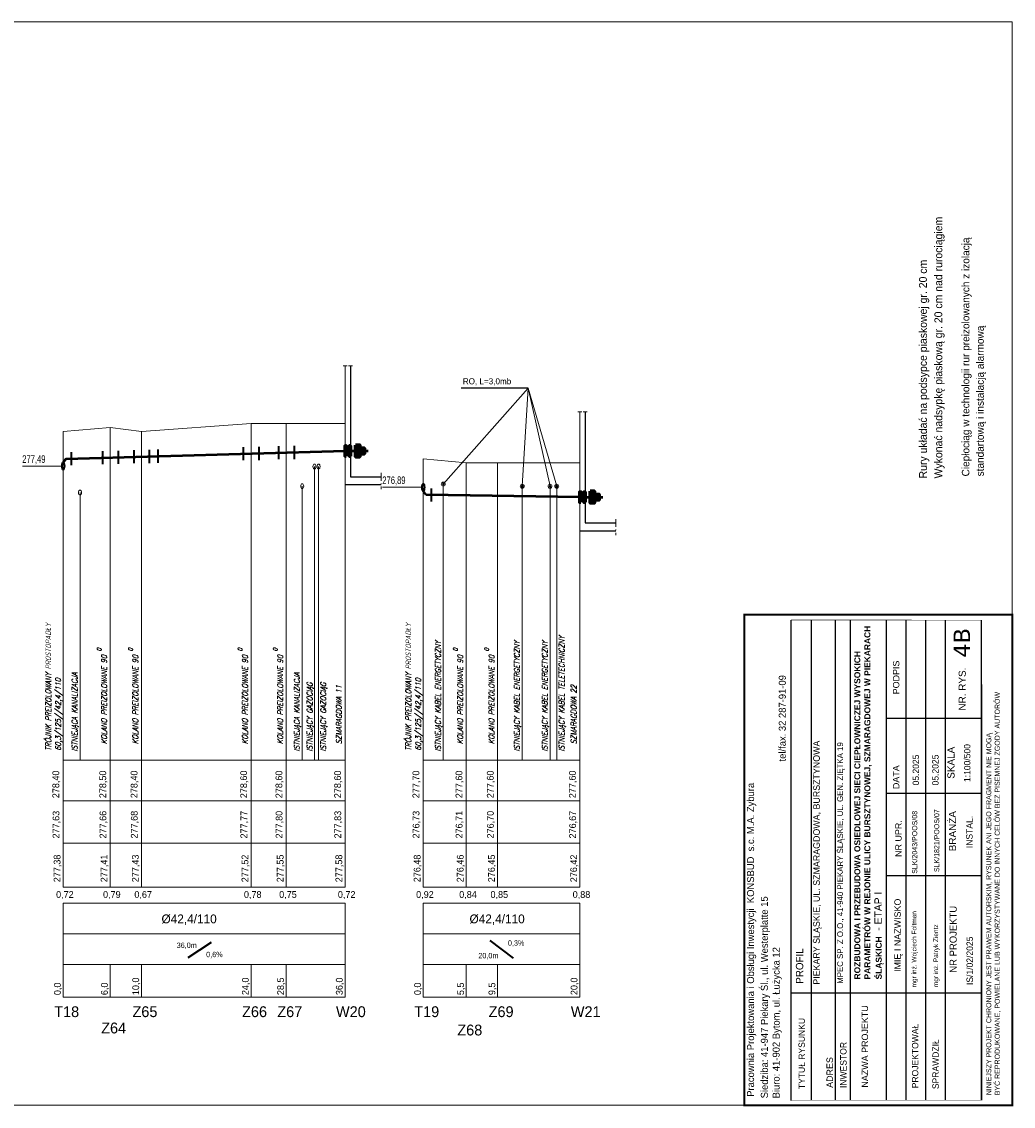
# Model space of a CAD drawing. Extents: x 6567519 to 6569315, y 5583523 to 5585607.
# Tile 58 of 67: x 6567851 to 6568104, y 5585043 to 5585320. Entities that reach past the tile are written whole.
import ezdxf

# ---------------------------------------------------------------- set-up
doc = ezdxf.new("R2010")
doc.units = 0
doc.linetypes.add('GAK', pattern=[3.5, 2, -0.7, 0.1, -0.7])
doc.linetypes.add('KOC', pattern=[2, 1.5, -0.5])
for name, color, linetype, lineweight in [('0-przyłącze', 7, 'CONTINUOUS', 50), ('monitorigng', 220, 'KOC', 30), ('pomocnicza', 140, 'CONTINUOUS', 30), ('siec', 7, 'GAK', 70), ('tekst', 2, 'CONTINUOUS', 20)]:
    doc.layers.add(name, color=color, linetype=linetype, lineweight=lineweight)
for name, color, linetype in [('_D.OBRZEŻE', 43, 'CONTINUOUS'), ('tabela', 141, 'CONTINUOUS'), ('teren', 7, 'CONTINUOUS')]:
    doc.layers.add(name, color=color, linetype=linetype)
doc.styles.add('Opisy018', font='verdana.ttf', dxfattribs={"height": 20})
doc.styles.add('ULICA', font='SIMPLEX', dxfattribs={"width": 0.8, "oblique": 15.00003, "height": 1.25})

msp = doc.modelspace()

# ---------------------------------------------------------------- hatches: boundary and pattern name
at = {"layer": 'siec', "linetype": 'Continuous'}
for points in [[(6567933.411, 5585211.915), (6567933.706, 5585211.915), (6567933.707, 5585209.306), (6567933.411, 5585209.306)], [(6567934.467, 5585211.915), (6567934.762, 5585211.915), (6567934.762, 5585209.306), (6567934.467, 5585209.306)], [(6567993.372, 5585200.114), (6567993.668, 5585200.114), (6567993.668, 5585197.505), (6567993.372, 5585197.505)], [(6567994.428, 5585200.114), (6567994.723, 5585200.114), (6567994.724, 5585197.505), (6567994.428, 5585197.505)]]:
    msp.add_hatch(color=256, dxfattribs=at).paths.add_polyline_path(points)
at = {"layer": 'siec', "lineweight": 20}
h = msp.add_hatch(color=3, dxfattribs=at)
h.paths.add_polyline_path([(6567938.322, 5585211.315), (6567938.322, 5585210.611), (6567937.13, 5585210.611), (6567937.13, 5585211.315)])
h.paths.add_polyline_path([(6567937.13, 5585209.906), (6567937.13, 5585210.611), (6567938.322, 5585210.611), (6567938.322, 5585209.906)])
h.paths.add_polyline_path([(6567936.063, 5585210.611), (6567937.13, 5585210.611), (6567937.13, 5585209.906), (6567937.13, 5585209.12), (6567936.063, 5585209.12)])
h.paths.add_polyline_path([(6567936.063, 5585212.101), (6567937.13, 5585212.101), (6567937.13, 5585210.611), (6567936.063, 5585210.611)])
h = msp.add_hatch(color=3, dxfattribs=at)
h.paths.add_polyline_path([(6567998.283, 5585199.514), (6567998.283, 5585198.809), (6567997.091, 5585198.809), (6567997.091, 5585199.514)])
h.paths.add_polyline_path([(6567997.091, 5585198.105), (6567997.091, 5585198.809), (6567998.283, 5585198.809), (6567998.283, 5585198.105)])
h.paths.add_polyline_path([(6567996.024, 5585198.809), (6567997.091, 5585198.809), (6567997.091, 5585198.105), (6567997.091, 5585197.319), (6567996.024, 5585197.319)])
h.paths.add_polyline_path([(6567996.024, 5585200.3), (6567997.091, 5585200.3), (6567997.091, 5585198.809), (6567996.024, 5585198.809)])

# ---------------------------------------------------------------- linework, layer by layer
at = {"layer": '0-przyłącze', "color": 0, "lineweight": 25}
msp.add_line((6567980.131, 5585226.652), (6567963.027, 5585226.651), dxfattribs=at)
at = {"layer": '0-przyłącze', "color": 1, "linetype": 'ByBlock', "lineweight": 40}
for p, q in [((6567863.378, 5585210.341), (6567863.378, 5585206.983)), ((6567871.387, 5585210.59), (6567871.387, 5585207.231)), ((6567875.375, 5585210.649), (6567875.375, 5585207.29)), ((6567879.387, 5585210.812), (6567879.387, 5585207.454)), ((6567883.375, 5585210.871), (6567883.375, 5585207.513)), ((6567885.59, 5585210.959), (6567885.59, 5585207.6)), ((6567907.387, 5585211.59), (6567907.387, 5585208.231)), ((6567911.375, 5585211.649), (6567911.375, 5585208.29)), ((6567916.387, 5585211.84), (6567916.387, 5585208.481)), ((6567920.375, 5585211.899), (6567920.375, 5585208.54)), ((6567955.378, 5585201.056), (6567955.378, 5585197.697))]:
    msp.add_line(p, q, dxfattribs=at)
at = {"layer": '0-przyłącze', "color": 0, "lineweight": 30}
for centre in [(6567861.372, 5585206.76), (6567953.372, 5585201.345)]:
    msp.add_ellipse(centre, major_axis=(0, -0.956), ratio=0.4013823, dxfattribs=at)
at = {"layer": '0-przyłącze', "color": 0, "lineweight": 20, "extrusion": (0, 0, -1)}
for centre in [(6567925.564, 5585206.607), (6567926.629, 5585206.607), (6567922.442, 5585201.607), (6567865.661, 5585199.964)]:
    msp.add_ellipse(centre, major_axis=(0, 0.646), ratio=0.5936938, dxfattribs=at)
at = {"layer": '_D.OBRZEŻE', "color": 0}
for p, q in [((6568047.397, 5585044.611), (6568047.397, 5585167.384)), ((6568052.596, 5585044.647), (6568052.596, 5585167.383)), ((6568058.732, 5585044.667), (6568058.732, 5585167.381)), ((6568062.51, 5585044.667), (6568062.51, 5585167.379)), ((6568071.766, 5585044.667), (6568071.766, 5585167.376)), ((6568076.766, 5585044.667), (6568076.766, 5585167.374)), ((6568081.766, 5585044.667), (6568081.766, 5585167.373)), ((6568086.766, 5585044.667), (6568086.766, 5585167.371)), ((6568096.019, 5585044.667), (6568096.019, 5585167.368)), ((6568096.019, 5585142.24), (6568071.766, 5585142.24)), ((6568096.019, 5585123.051), (6568071.766, 5585123.051)), ((6568096.019, 5585102.038), (6568071.766, 5585102.038)), ((6568096.019, 5585072.038), (6568047.397, 5585072.038))]:
    msp.add_line(p, q, dxfattribs=at)
for points, const_width in [([(6568035.397, 5585043.35), (6568035.397, 5585168.75), (6568103.871, 5585168.75), (6568103.871, 5585043.35)], 0.518), ([(6568047.371, 5585167.384), (6568047.371, 5585044.667), (6568096.169, 5585044.667), (6568096.091, 5585167.368)], 0.148)]:
    msp.add_lwpolyline(points, close=True, dxfattribs=dict(at, const_width=const_width))
at = {"layer": 'monitorigng', "color": 2, "linetype": 'ByBlock', "lineweight": 20}
for p, q in [((6567925.564, 5585131.607), (6567925.564, 5585206.607)), ((6567926.629, 5585131.607), (6567926.629, 5585206.607))]:
    msp.add_line(p, q, dxfattribs=at)
at = {"layer": 'monitorigng', "color": 44, "linetype": 'ByBlock', "lineweight": 20}
for p, q in [((6567922.442, 5585131.607), (6567922.442, 5585201.607)), ((6567865.661, 5585131.607), (6567865.661, 5585199.964))]:
    msp.add_line(p, q, dxfattribs=at)
at = {"layer": 'monitorigng', "color": 1, "linetype": 'ByBlock', "lineweight": 20}
for p, q in [((6567958.482, 5585131.607), (6567958.482, 5585202.142)), ((6567978.644, 5585131.607), (6567978.644, 5585201.607)), ((6567985.754, 5585131.607), (6567985.754, 5585201.607))]:
    msp.add_line(p, q, dxfattribs=at)
at = {"layer": 'monitorigng', "color": 40, "linetype": 'ByBlock', "lineweight": 20}
msp.add_line((6567987.485, 5585131.607), (6567987.485, 5585201.607), dxfattribs=at)
at = {"layer": 'pomocnicza', "color": 0, "lineweight": 20}
for p, q in [((6567861.372, 5585099.146), (6567861.372, 5585131.607)), ((6567873.372, 5585099.146), (6567873.372, 5585131.607)), ((6567881.372, 5585099.146), (6567881.372, 5585131.607)), ((6567909.372, 5585099.146), (6567909.372, 5585131.607)), ((6567918.372, 5585099.146), (6567918.372, 5585131.607)), ((6567933.372, 5585099.146), (6567933.372, 5585131.607)), ((6567953.372, 5585099.146), (6567953.372, 5585131.607)), ((6567964.372, 5585099.146), (6567964.372, 5585131.607)), ((6567972.372, 5585099.146), (6567972.372, 5585131.607)), ((6567993.372, 5585099.146), (6567993.372, 5585131.607)), ((6567861.372, 5585070.993), (6567861.372, 5585095.035)), ((6567933.372, 5585070.993), (6567933.372, 5585095.035)), ((6567953.372, 5585070.993), (6567953.372, 5585095.035)), ((6567993.372, 5585070.993), (6567993.372, 5585095.035)), ((6567873.372, 5585070.993), (6567873.372, 5585079.369)), ((6567881.372, 5585070.993), (6567881.372, 5585079.369)), ((6567909.372, 5585070.993), (6567909.372, 5585079.369)), ((6567918.372, 5585070.993), (6567918.372, 5585079.369)), ((6567964.372, 5585070.993), (6567964.372, 5585079.369)), ((6567972.372, 5585070.993), (6567972.372, 5585079.369))]:
    msp.add_line(p, q, dxfattribs=at)
at = {"layer": 'siec', "linetype": 'ByBlock', "lineweight": 20}
for p, q in [((6567529.67, 5585320.35), (6568103.871, 5585320.35)), ((6568103.871, 5585320.35), (6568103.871, 5585043.35)), ((6567980.131, 5585226.652), (6567958.482, 5585202.142)), ((6567980.131, 5585226.652), (6567978.644, 5585201.607)), ((6567980.131, 5585226.652), (6567985.754, 5585201.607)), ((6567980.131, 5585226.652), (6567987.485, 5585201.607)), ((6567909.372, 5585217.607), (6567881.372, 5585215.607)), ((6567909.372, 5585131.607), (6567909.372, 5585217.607)), ((6567918.372, 5585217.607), (6567909.372, 5585217.607)), ((6567918.372, 5585131.607), (6567918.372, 5585217.607)), ((6567933.372, 5585217.607), (6567918.372, 5585217.607)), ((6567933.372, 5585131.607), (6567933.372, 5585217.607)), ((6567873.372, 5585216.607), (6567861.372, 5585215.607)), ((6567861.372, 5585131.607), (6567861.372, 5585215.607)), ((6567873.372, 5585131.607), (6567873.372, 5585216.607)), ((6567881.372, 5585215.607), (6567873.372, 5585216.607)), ((6567881.372, 5585131.607), (6567881.372, 5585215.607)), ((6567861.372, 5585206.76), (6567850.947, 5585206.76)), ((6567953.372, 5585131.607), (6567953.372, 5585208.607)), ((6567964.372, 5585207.607), (6567953.372, 5585208.607)), ((6567964.372, 5585131.607), (6567964.372, 5585207.607)), ((6567993.372, 5585207.607), (6567964.372, 5585207.607)), ((6567972.372, 5585131.607), (6567972.372, 5585207.607)), ((6567993.372, 5585131.607), (6567993.372, 5585207.607)), ((6567953.372, 5585201.345), (6567942.947, 5585201.345)), ((6567529.67, 5585043.35), (6568103.871, 5585043.35))]:
    msp.add_line(p, q, dxfattribs=at)
at = {"layer": 'siec', "color": 0, "linetype": 'ByBlock', "lineweight": 20}
for p, q in [((6567932.9, 5585232.4), (6567933.923, 5585232.4)), ((6567934.25, 5585232.4), (6567935.273, 5585232.4)), ((6567992.861, 5585220.599), (6567993.884, 5585220.599)), ((6567994.211, 5585220.599), (6567995.234, 5585220.599))]:
    msp.add_line(p, q, dxfattribs=at)
at = {"layer": 'siec', "color": 0, "linetype": 'Continuous', "lineweight": 20}
for p, q in [((6567933.411, 5585212.907), (6567933.411, 5585232.4)), ((6567993.372, 5585201.106), (6567993.372, 5585220.599))]:
    msp.add_line(p, q, dxfattribs=at)
at = {"layer": 'siec', "linetype": 'ByBlock', "lineweight": 50}
for p, q in [((6567862.087, 5585208.626), (6567933.372, 5585210.607)), ((6567993.372, 5585198.807), (6567954.108, 5585199.396))]:
    msp.add_line(p, q, dxfattribs=at)
at = {"layer": 'siec', "color": 1, "linetype": 'ByBlock', "lineweight": 50}
for p, q in [((6567933.411, 5585210.611), (6567939.314, 5585210.611)), ((6567993.372, 5585198.809), (6567999.275, 5585198.809))]:
    msp.add_line(p, q, dxfattribs=at)
at = {"layer": 'siec', "color": 0, "linetype": 'Continuous', "lineweight": 50}
for p, q in [((6567862.087, 5585208.626), (6567861.372, 5585207.716)), ((6567954.108, 5585199.396), (6567953.372, 5585200.389))]:
    msp.add_line(p, q, dxfattribs=at)
at = {"layer": 'siec', "color": 1, "lineweight": 20}
for p, q in [((6567942.581, 5585205.004), (6567942.581, 5585200.854)), ((6568002.542, 5585193.203), (6568002.542, 5585189.053))]:
    msp.add_line(p, q, dxfattribs=at)
at = {"layer": 'siec', "linetype": 'Continuous'}
for points in [[(6567933.707, 5585209.306), (6567933.411, 5585209.306), (6567933.411, 5585211.915), (6567933.707, 5585211.915)], [(6567934.762, 5585209.306), (6567934.467, 5585209.306), (6567934.467, 5585211.915), (6567934.762, 5585211.915)], [(6567936.063, 5585212.101), (6567937.13, 5585212.101), (6567937.13, 5585209.12), (6567936.063, 5585209.12)], [(6567937.13, 5585211.315), (6567938.322, 5585211.315), (6567938.322, 5585209.906), (6567937.13, 5585209.906)], [(6567993.668, 5585197.505), (6567993.372, 5585197.505), (6567993.372, 5585200.114), (6567993.668, 5585200.114)], [(6567994.724, 5585197.505), (6567994.428, 5585197.505), (6567994.428, 5585200.114), (6567994.724, 5585200.114)], [(6567996.024, 5585200.3), (6567997.091, 5585200.3), (6567997.091, 5585197.319), (6567996.024, 5585197.319)], [(6567997.091, 5585199.514), (6567998.283, 5585199.514), (6567998.283, 5585198.105), (6567997.091, 5585198.105)]]:
    msp.add_lwpolyline(points, close=True, dxfattribs=at)
at = {"layer": 'siec', "linetype": 'Continuous', "lineweight": 20}
for centre in [(6567958.482, 5585202.142), (6567978.644, 5585201.607), (6567985.754, 5585201.607), (6567987.485, 5585201.607)]:
    msp.add_circle(centre, 0.508, dxfattribs=at)
at = {"layer": 'siec', "linetype": 'ByBlock', "lineweight": 20}
for centre in [(6567958.482, 5585202.142), (6567978.644, 5585201.607), (6567985.754, 5585201.607), (6567987.485, 5585201.607)]:
    msp.add_circle(centre, 0.216, dxfattribs=at)
at = {"layer": 'tabela', "color": 0, "linetype": 'ByBlock', "lineweight": 20}
for p, q in [((6567861.372, 5585131.607), (6567933.372, 5585131.607)), ((6567953.372, 5585131.607), (6567993.372, 5585131.607)), ((6567861.372, 5585121.2), (6567933.372, 5585121.2)), ((6567953.372, 5585121.2), (6567993.372, 5585121.2)), ((6567861.372, 5585110.339), (6567933.372, 5585110.339)), ((6567861.372, 5585110.339), (6567933.372, 5585110.339)), ((6567953.372, 5585110.339), (6567993.372, 5585110.339)), ((6567953.372, 5585110.339), (6567993.372, 5585110.339)), ((6567861.372, 5585099.146), (6567933.372, 5585099.146)), ((6567953.372, 5585099.146), (6567993.372, 5585099.146)), ((6567861.372, 5585095.035), (6567933.372, 5585095.035)), ((6567953.372, 5585095.035), (6567993.372, 5585095.035)), ((6567861.372, 5585087.188), (6567933.372, 5585087.188)), ((6567861.372, 5585087.188), (6567933.372, 5585087.188)), ((6567861.372, 5585087.188), (6567933.372, 5585087.188)), ((6567953.372, 5585087.188), (6567993.372, 5585087.188)), ((6567953.372, 5585087.188), (6567993.372, 5585087.188)), ((6567953.372, 5585087.188), (6567993.372, 5585087.188)), ((6567861.372, 5585079.369), (6567933.372, 5585079.369)), ((6567861.372, 5585079.369), (6567933.372, 5585079.369)), ((6567953.372, 5585079.369), (6567993.372, 5585079.369)), ((6567953.372, 5585079.369), (6567993.372, 5585079.369)), ((6567861.372, 5585070.993), (6567933.372, 5585070.993)), ((6567953.372, 5585070.993), (6567993.372, 5585070.993))]:
    msp.add_line(p, q, dxfattribs=at)
at = {"layer": 'tekst', "color": 0, "linetype": 'ByBlock', "lineweight": 40}
for p, q in [((6567893.271, 5585081.105), (6567899.264, 5585085.012)), ((6567970.345, 5585085.469), (6567976.338, 5585080.98))]:
    msp.add_line(p, q, dxfattribs=at)
at = {"layer": 'teren', "color": 3}
for p, q in [((6567934.762, 5585232.4), (6567934.762, 5585204.023)), ((6567994.723, 5585220.599), (6567994.723, 5585192.222)), ((6567934.762, 5585204.023), (6567942.581, 5585204.023)), ((6567934.762, 5585204.023), (6567942.581, 5585204.023)), ((6567933.411, 5585202.023), (6567942.581, 5585202.023)), ((6567993.372, 5585190.222), (6568002.542, 5585190.222)), ((6567994.723, 5585192.222), (6568002.542, 5585192.222)), ((6567994.723, 5585192.222), (6568002.542, 5585192.222))]:
    msp.add_line(p, q, dxfattribs=at)

# ---------------------------------------------------------------- texts
at = {"layer": '_D.OBRZEŻE', "color": 0, "attachment_point": 1, "rotation": 90}
for s, insert, char_height, width in [('{\\fArial|b1|i0|c238|p34;\\H0.819x;ROZBUDOWA I PRZEBUDOWA OSIEDLOWEJ SIECI CIEPŁOWNICZEJ WYSOKICH PARAMETRÓW W REJONIE ULICY BURSZTYNOWEJ, SZMARAGDOWEJ W PIEKARACH ŚLĄSKICH\\fArial|b0|i0|c238|p34;\\H1.221x; \\H1x; - ETAP I\\P\\H1x; }', (6568063.493, 5585075.516), 1.88431, 95.17216), ('{\\H0.8612x; tel/fax. 32 287-91-09}\\P ', (6568044.205, 5585130.573), 2.09, 63.97006), ('{\\fArial|b0|i0|c238|p34;\\Q0;PODPIS}', (6568073.373, 5585148.406), 1.6325, 47.38523), ('{\\fArial|b0|i0|c238|p34;\\Q0;NR. RYS.}', (6568090.173, 5585144.255), 1.81389, 47.38523), (' NINIEJSZY PROJEKT CHRONIONY JEST PRAWEM AUTORSKIM, RYSUNEK ANI JEGO FRAGMENT NIE MOGĄ\\P BYĆ REPRODUKOWANE, POWIELANE LUB WYKORZYSTYWANE DO INNYCH CELÓW BEZ PISEMNEJ ZGODY AUTORÓW', (6568097.208, 5585045.404), 1.3, 144.97931), ('PIEKARY ŚLĄSKIE, UL. SZMARAGDOWA, BURSZTYNOWA', (6568053.003, 5585074.177), 1.6929, 91.89273), ('MPEC SP. Z O.O., 41-940 PIEKARY ŚLĄSKIE, UL. GEN. ZIĘTKA 19', (6568059.128, 5585074.409), 1.5, 103.19293), ('05.2025', (6568078.4, 5585125.111), 1.6325, 47.38523), ('05.2025', (6568083.4, 5585125.111), 1.6325, 47.38523), ('{\\fArial|b0|i0|c238|p34;\\Q0;SKALA}', (6568087.3, 5585126.827), 1.81389, 47.38523), ('^I  1:100/500', (6568091.537, 5585118.233), 1.6325, 47.38523), ('Pracownia Projektowania i Obsługi Inwestycji  KONSBUD  s.c. M.A. Zybura{\\Q15;              }', (6568036.099, 5585045.522), 1.8, 562.17756), ('{\\fArial|b0|i0|c238|p34;\\Q0;DATA}', (6568073.373, 5585124.182), 1.6325, 47.38523), ('SLK/2043/POOS/08', (6568078.279, 5585102.533), 1.3, 45.01597), ('SLK/1821/POOS/07', (6568083.909, 5585102.961), 1.3, 45.01597), ('{\\fArial|b0|i0|c238|p34;\\Q0;BRANŻA}', (6568087.675, 5585108.287), 1.81389, 47.38523), ('{\\fArial|b0|i0|c238|p34;NR UPR.}', (6568073.963, 5585106.843), 1.6325, 47.38523), ('^IINSTAL.', (6568092.088, 5585102.565), 1.6325, 47.38523), ('Siedziba: 41-947 Piekary Śl., ul. Westerplatte 15\\PBiuro: 41-902 Bytom, ul. Łużycka 12', (6568039.625, 5585045.128), 1.8, 96.14539), ('{\\fArial|b0|i0|c238|p34;\\Q0;IMIĘ I NAZWISKO}', (6568073.748, 5585077.432), 1.6325, 47.38523), ('mgr inż. Wojciech Foltman', (6568078.179, 5585073.48), 1.2, 47.38523), ('NR PROJEKTU', (6568087.851, 5585077.227), 1.81389, 47.38523), ('mgr inż. Patryk Zientz', (6568083.722, 5585073.567), 1.2, 47.38523), ('\\A1;    IS/1/02/2025', (6568092.175, 5585071.667), 1.6325, 47.38523), ('PROFIL', (6568048.578, 5585074.414), 1.881, 95.48536), ('TYTUŁ RYSUNKU', (6568049.247, 5585047.484), 1.6325, 47.38523), ('{\\fArial|b0|i0|c238|p34;NAZWA PROJEKTU}', (6568065.391, 5585047.882), 1.6325, 47.38523), ('PROJEKTOWAŁ', (6568078.227, 5585047.698), 1.6325, 47.38523), ('SPRAWDZIŁ', (6568083.464, 5585047.49), 1.6325, 47.38523), ('INWESTOR', (6568059.889, 5585047.765), 1.6325, 47.38523), ('{\\fArial|b0|i0|c238|p34;ADRES }', (6568056.399, 5585047.81), 1.6325, 47.38523)]:
    msp.add_mtext(s, dxfattribs=dict(at, insert=insert, char_height=char_height, width=width))
at = {"layer": '_D.OBRZEŻE', "color": 0, "insert": (6568088.89, 5585157.781), "char_height": 4.18, "width": 6.8401, "attachment_point": 1, "rotation": 90, "style": 'Opisy018'}
msp.add_mtext('4B', dxfattribs=at)
at = {"layer": 'pomocnicza', "lineweight": 20}
for s, height, p in [('Wykonać nadsypkę piaskową gr. 20 cm nad rurociągiem', 2, (6568085.975, 5585203.594)), ('Ciepłociąg w technologii rur preizolowanych z izolacją', 1.92, (6568092.902, 5585204.109)), ('Rury układać na podsypce piaskowej gr. 20 cm', 2, (6568082.051, 5585203.594)), ('standartową i instalacją alarmową ', 1.92, (6568096.593, 5585204.119))]:
    msp.add_text(s, height=height, rotation=90, dxfattribs=at).set_placement(p)
at = {"layer": 'pomocnicza', "color": 0, "linetype": 'ByBlock', "lineweight": 20, "style": 'ULICA', "oblique": 15.00003, "width": 0.8}
for s, height, p in [('TRÓJNIK PREIZOLOWANY PROSTOPADŁY', 1.4, (6567858.252, 5585133.966)), ('TRÓJNIK PREIZOLOWANY PROSTOPADŁY', 1.4, (6567950.252, 5585133.966)), ('0', 1.12, (6567871.132, 5585159.379)), ('0', 1.12, (6567879.132, 5585159.379)), ('0', 1.12, (6567907.132, 5585159.379)), ('0', 1.12, (6567916.132, 5585159.379)), ('ISTNIEJĄCY KABEL ENERGETYCZNY', 1.4, (6567957.836, 5585133.773)), ('0', 1.12, (6567962.132, 5585159.379)), ('0', 1.12, (6567970.132, 5585159.379)), ('ISTNIEJĄCY KABEL ENERGETYCZNY', 1.4, (6567977.998, 5585133.773)), ('ISTNIEJĄCY KABEL ENERGETYCZNY', 1.4, (6567985.108, 5585133.773)), ('ISTNIEJĄCY KABEL TELETECHNICZNY', 1.4, (6567989.423, 5585133.773)), ('KOLANO PREIZOLOWANE 90', 1.4, (6567872.517, 5585135.664)), ('KOLANO PREIZOLOWANE 90', 1.4, (6567880.517, 5585135.664)), ('KOLANO PREIZOLOWANE 90', 1.4, (6567908.517, 5585135.664)), ('KOLANO PREIZOLOWANE 90', 1.4, (6567917.517, 5585135.664)), ('KOLANO PREIZOLOWANE 90', 1.4, (6567963.517, 5585135.664)), ('KOLANO PREIZOLOWANE 90', 1.4, (6567971.517, 5585135.664)), ('ISTNIEJĄCA KANALIZACJA', 1.4, (6567864.985, 5585133.773)), ('ISTNIEJĄCA KANALIZACJA', 1.4, (6567921.765, 5585133.773)), ('ISTNIEJĄCY GAZOCIĄG', 1.4, (6567925.04, 5585133.773)), ('ISTNIEJĄCY GAZOCIĄG', 1.4, (6567928.508, 5585133.773)), ('SZMARAGDOWA 11', 1.4, (6567932.517, 5585135.664)), ('SZMARAGDOWA 22', 1.4, (6567992.517, 5585135.664)), ('60,3/125//42,4/110', 1.4, (6567860.773, 5585133.966)), ('60,3/125//42,4/110', 1.4, (6567952.773, 5585133.966))]:
    msp.add_text(s, height=height, rotation=90, dxfattribs=at).set_placement(p)
at = {"layer": 'tekst', "color": 141, "lineweight": 20}
msp.add_text('RO, L=3,0mb', height=1.54829, dxfattribs=at).set_placement((6567963.473, 5585227.656))
at = {"layer": 'tekst', "color": 0, "lineweight": 20}
for s, height, width, p in [('277,49', 1.9354, 0.75, (6567850.902, 5585207.577)), ('276,89', 1.9354, 0.75, (6567942.902, 5585202.162)), ('36,0m', 1.38, 0.8, (6567890.371, 5585083.563)), ('0,3%%%', 1.38, 0.8, (6567975.003, 5585084.141)), ('0,6%%%', 1.38, 0.8, (6567897.894, 5585081.212)), ('20,0m', 1.38, 0.8, (6567967.445, 5585080.923))]:
    msp.add_text(s, height=height, dxfattribs=dict(at, width=width)).set_placement(p)
for s, p in [('278,40', (6567860.348, 5585121.852)), ('278,50', (6567872.348, 5585121.852)), ('278,40', (6567880.348, 5585121.852)), ('278,60', (6567908.348, 5585121.852)), ('278,60', (6567917.348, 5585121.852)), ('278,60', (6567932.348, 5585121.852)), ('277,70', (6567952.348, 5585121.852)), ('277,60', (6567963.348, 5585121.852)), ('277,60', (6567971.348, 5585121.852)), ('277,60', (6567992.348, 5585121.852)), ('277,63', (6567860.392, 5585111.559)), ('277,66', (6567872.392, 5585111.559)), ('277,68', (6567880.392, 5585111.559)), ('277,77', (6567908.392, 5585111.559)), ('277,80', (6567917.392, 5585111.559)), ('277,83', (6567932.392, 5585111.559)), ('276,73', (6567952.392, 5585111.559)), ('276,71', (6567963.392, 5585111.559)), ('276,70', (6567971.392, 5585111.559)), ('276,67', (6567992.392, 5585111.559)), ('277,38', (6567860.669, 5585100.366)), ('277,41', (6567872.669, 5585100.366)), ('277,43', (6567880.669, 5585100.366)), ('277,52', (6567908.669, 5585100.366)), ('277,55', (6567917.669, 5585100.366)), ('277,58', (6567932.669, 5585100.366)), ('276,48', (6567952.669, 5585100.366)), ('276,46', (6567963.669, 5585100.366)), ('276,45', (6567971.669, 5585100.366)), ('276,42', (6567992.669, 5585100.366)), ('0,0', (6567860.771, 5585071.516)), ('6,0', (6567872.771, 5585071.516)), ('10,0', (6567880.771, 5585071.516)), ('24,0', (6567908.771, 5585071.516)), ('28,5', (6567917.771, 5585071.516)), ('36,0', (6567932.771, 5585071.516)), ('0,0', (6567952.771, 5585071.516)), ('5,5', (6567963.771, 5585071.516)), ('9,5', (6567971.771, 5585071.516)), ('20,0', (6567992.771, 5585071.516))]:
    msp.add_text(s, height=1.728, rotation=90, dxfattribs=at).set_placement(p)
for s, height, p in [('0,72', 1.728, (6567859.549, 5585096.37)), ('0,79', 1.728, (6567871.549, 5585096.37)), ('0,67', 1.728, (6567879.549, 5585096.37)), ('0,78', 1.728, (6567907.549, 5585096.37)), ('0,75', 1.728, (6567916.549, 5585096.37)), ('0,72', 1.728, (6567931.549, 5585096.37)), ('0,92', 1.728, (6567951.549, 5585096.37)), ('0,84', 1.728, (6567962.549, 5585096.37)), ('0,85', 1.728, (6567970.549, 5585096.37)), ('0,88', 1.728, (6567991.549, 5585096.37)), ('%%C42,4/110', 2.2574, (6567886.493, 5585089.868)), ('%%C42,4/110', 2.2574, (6567965.192, 5585089.868)), ('T18', 2.7648, (6567859.075, 5585065.894)), ('Z65', 2.7648, (6567879.075, 5585065.894)), ('Z66', 2.7648, (6567907.075, 5585065.894)), ('Z67', 2.7648, (6567916.075, 5585065.894)), ('W20', 2.7648, (6567931.075, 5585065.894)), ('T19', 2.7648, (6567951.075, 5585065.894)), ('Z69', 2.7648, (6567970.075, 5585065.894)), ('W21', 2.7648, (6567991.075, 5585065.894)), ('Z64', 2.7648, (6567871.075, 5585061.725)), ('Z68', 2.7648, (6567962.075, 5585061.207))]:
    msp.add_text(s, height=height, dxfattribs=at).set_placement(p)

doc.saveas('drawing.dxf')
